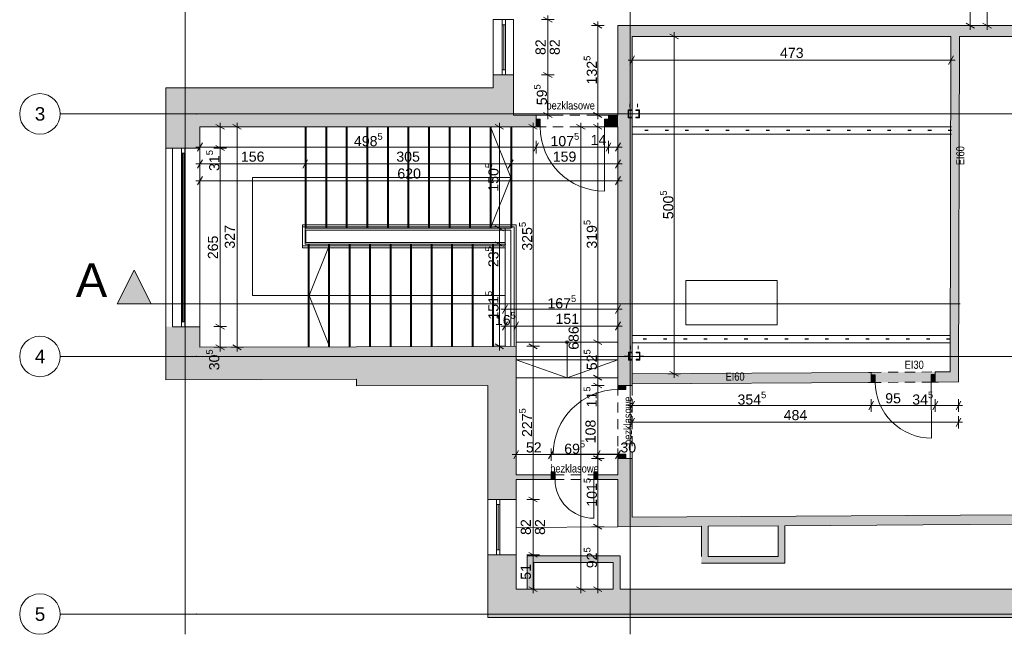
# Paper-space layout 'A-13 INWENTARYZACJA - PIĘTRO 10' of a CAD drawing. Header units: millimetres. Extents: x 0 to 420, y 0 to 297.
# Tile 3 of 6: x 77 to 223, y 123 to 214. Entities that reach past the tile are written whole.
import ezdxf
from ezdxf.xclip import XClip

# ---------------------------------------------------------------- set-up
doc = ezdxf.new("R2010")
doc.units = ezdxf.units.MM
doc.header["$MEASUREMENT"] = 0
doc.header["$XCLIPFRAME"] = 0
for name, pattern in [('ACAD_ISO03W100', [300, 120, -180]), ('DASHDOTX2', [1000, 500, -250, 0, -250]), ('DOT2', [3, 0.5, -2.5]), ('GESTRICHELT2', [93.75, 62.5, -31.25]), ('MP gęsta', [175, 125, -50]), ('Przer. długie kreski', [2.5, 1.5, -1])]:
    doc.linetypes.add(name, pattern=pattern)
for name, color, linetype, lineweight in [('0_Nr_pióra__2', 8, 'Continuous', 13), ('A_linie przekroju_Nr_pióra__1', 7, 'Continuous', 20), ('A_strop_Nr_pióra__1', 7, 'Continuous', 20), ('A_wymiary_Nr_pióra__1', 7, 'Continuous', 20), ('A_wymiary_Nr_pióra__2', 8, 'Continuous', 13), ('A_ściany_Nr_pióra__1', 7, 'Continuous', 20), ('Drzwi Archicad_Nr_pióra__1', 7, 'Continuous', 20)]:
    doc.layers.add(name, color=color, linetype=linetype, lineweight=lineweight)
for name, color, linetype, lineweight, true_color in [('A__balustrada_Nr_pióra__161', 7, 'Continuous', 5, 0x949494), ('A_linie_Nr_pióra__10', 7, 'Continuous', 13, 0x4b4b4b), ('A_osie_Nr_pióra__16', 7, 'Continuous', 5, 0x0f0f0f), ('A_osie_Nr_pióra__76', 7, 'Continuous', 5, 0x2d2d2d), ('A_pochwyt_Nr_pióra__161', 7, 'Continuous', 5, 0x949494), ('A_ppoż_Nr_pióra__8', 7, 'Continuous', 13, 0x4c4c4c), ('A_schody_Nr_pióra__10', 7, 'Continuous', 13, 0x4b4b4b), ('A_schody_Nr_pióra__4', 7, 'Continuous', 18, 0x4b4b4b), ('A_ściany_Nr_pióra__10', 7, 'Continuous', 13, 0x4b4b4b), ('A_ściany_Nr_pióra__19', 7, 'Continuous', 5, 0x191919), ('Okna Archicada_Nr_pióra__19', 7, 'Continuous', 5, 0x191919)]:
    doc.layers.add(name, color=color, linetype=linetype, lineweight=lineweight, true_color=true_color)
for name, color, linetype in [('A_linie przekroju', 7, 'Continuous'), ('A_podrys', 7, 'Continuous'), ('A_ppoż', 7, 'Continuous'), ('A_ściany', 7, 'Continuous'), ('Drzwi Archicad', 7, 'Continuous')]:
    doc.layers.add(name, color=color, linetype=linetype)
doc.styles.add('STYL_AUTOMATYCZNY_1', font='arial.ttf')
doc.styles.add('STYL_AUTOMATYCZNY_2', font='ARIALN.TTF')
doc.styles.add('STYL_AUTOMATYCZNY_4', font='arial.ttf')

# ---------------------------------------------------------------- blocks, each defined once
blk = doc.blocks.new('Rysunek_2_2', base_point=(-1541.92, -244.83))
at = {"linetype": 'Continuous', "lineweight": 0, "true_color": 0xa4a4a4}
for points in [[(167.59, 200.86), (167.04, 200.86), (167.04, 199.66), (167.59, 199.66), (167.59, 199.78), (167.12, 199.78), (167.12, 200.75), (167.59, 200.75)], [(168.18, 200.86), (168.18, 200.75), (168.65, 200.75), (168.65, 199.78), (168.18, 199.78), (168.18, 199.66), (168.73, 199.66), (168.73, 200.86)], [(167.67, 164.91), (167.12, 164.91), (167.12, 163.71), (167.67, 163.71), (167.67, 163.83), (167.2, 163.83), (167.2, 164.8), (167.67, 164.8)], [(168.26, 164.91), (168.26, 164.8), (168.73, 164.8), (168.73, 163.83), (168.26, 163.83), (168.26, 163.71), (168.81, 163.71), (168.81, 164.91)]]:
    blk.add_hatch(color=253, dxfattribs=at).paths.add_polyline_path(points)
at = {"layer": 'A_linie przekroju', "linetype": 'Continuous', "lineweight": 0, "true_color": 0x000000}
blk.add_hatch(color=18, dxfattribs=at).paths.add_polyline_path([(91.3, 172.08), (96.3, 172.08), (93.8, 177.08)])
at = {"layer": 'A_ppoż', "linetype": 'Continuous', "lineweight": 0, "true_color": 0x0b0b0b}
blk.add_hatch(color=28, dxfattribs=at).paths.add_polyline_path([(203.11, 161.89), (203.11, 160.39), (212.61, 160.45), (212.61, 161.95)])
at = {"layer": 'A_ściany', "linetype": 'Continuous', "lineweight": 0, "true_color": 0x000000}
for points in [[(329.51, 213.34), (165.55, 213.34), (167.65, 211.74), (329.51, 211.74)], [(165.55, 213.34), (165.55, 159.94), (167.65, 159.94), (167.65, 211.74)], [(216.05, 160.47), (216.19, 211.74), (214.94, 211.74), (214.8, 161.96)], [(147.06, 204.13), (150.06, 198.33), (150.06, 206.03), (147.06, 206.03)], [(103.55, 198.33), (150.06, 198.33), (147.06, 204.13), (98.5, 204.13)], [(98.5, 204.13), (98.5, 195.18), (103.55, 195.18), (103.55, 198.33)], [(150.06, 198.33), (153.41, 198.33), (153.41, 200.08), (150.06, 200.08)], [(164.15, 198.33), (165.55, 198.33), (165.55, 200.08), (164.15, 200.08)], [(98.5, 168.66), (98.5, 160.79), (103.55, 165.61), (103.55, 168.66)], [(126.76, 165.68), (103.55, 165.61), (98.5, 160.79), (126.77, 160.88)], [(150.45, 165.76), (126.76, 165.68), (126.77, 159.88), (146.25, 159.95)], [(146.25, 143.02), (150.45, 143.02), (150.45, 165.76), (146.25, 159.95)], [(167.66, 161.68), (167.67, 160.18), (203.11, 160.39), (203.1, 161.89)], [(214.8, 161.96), (212.6, 161.95), (212.61, 160.45), (216.05, 160.47)], [(165.55, 138.98), (167.65, 140.39), (167.65, 149.13), (165.55, 149.13)], [(150.45, 146.68), (150.45, 145.98), (155.63, 145.98), (155.63, 146.68)], [(162.57, 146.68), (162.57, 145.98), (165.55, 145.98), (165.55, 146.68)], [(224.46, 140.76), (167.65, 140.39), (165.55, 138.98), (224.47, 139.36)], [(178.93, 133.56), (178.93, 139.06), (177.93, 139.06), (177.93, 133.56)], [(190.32, 133.56), (190.32, 139.14), (189.32, 139.13), (189.32, 134.56)], [(146.25, 125.52), (150.45, 129.72), (150.45, 134.82), (146.25, 134.82)], [(153.06, 129.72), (153.06, 133.68), (152.06, 134.68), (152.06, 129.72)], [(153.06, 133.68), (164.86, 133.68), (165.86, 134.68), (152.06, 134.68)], [(164.86, 133.68), (164.86, 129.72), (165.86, 129.72), (165.86, 134.68)], [(190.32, 133.56), (189.32, 134.56), (178.93, 134.56), (178.93, 133.56)], [(365.22, 129.72), (150.45, 129.72), (146.25, 125.52), (368.42, 125.52)]]:
    blk.add_hatch(color=18, dxfattribs=at).paths.add_polyline_path(points)
at = {"layer": 'Drzwi Archicad', "linetype": 'Continuous', "lineweight": 0, "true_color": 0xfdfdfd}
for points in [[(153.41, 199.48), (153.41, 198.33), (154.01, 198.33), (154.01, 199.48)], [(164.15, 198.33), (164.15, 199.48), (163.55, 199.48), (163.55, 198.33)], [(203.1, 161.54), (203.11, 160.39), (203.71, 160.39), (203.7, 161.54)], [(212.61, 160.45), (212.6, 161.6), (212, 161.59), (212.01, 160.44)], [(166.7, 159.94), (165.55, 159.94), (165.55, 159.34), (166.7, 159.34)], [(165.55, 149.13), (166.7, 149.13), (166.7, 149.73), (165.55, 149.73)], [(155.63, 147.13), (155.63, 145.98), (156.23, 145.98), (156.23, 147.13)], [(162.57, 145.98), (162.57, 147.13), (161.97, 147.13), (161.97, 145.98)]]:
    blk.add_hatch(color=7, dxfattribs=at).paths.add_polyline_path(points)
at = {"layer": '0_Nr_pióra__2', "color": 8, "linetype": 'DOT2', "lineweight": 13}
for p, q in [((167.31, 201.76), (167.31, 198.76)), ((168.45, 201.76), (168.45, 198.76)), ((166.44, 200.26), (168.19, 200.26)), ((169.33, 200.26), (167.58, 200.26)), ((167.39, 165.81), (167.39, 162.81)), ((168.53, 165.81), (168.53, 162.81)), ((166.52, 164.31), (168.27, 164.31)), ((169.41, 164.31), (167.66, 164.31))]:
    blk.add_line(p, q, dxfattribs=at)
at = {"layer": '0_Nr_pióra__2', "color": 8, "linetype": 'Continuous', "lineweight": 13}
for p, q in [((167.04, 199.66), (167.04, 200.86)), ((167.04, 200.86), (167.59, 200.86)), ((167.59, 200.75), (167.12, 200.75)), ((167.12, 200.75), (167.12, 199.78)), ((167.59, 200.86), (167.59, 200.75)), ((168.18, 200.86), (168.18, 200.75)), ((168.73, 200.86), (168.18, 200.86)), ((168.18, 200.75), (168.65, 200.75)), ((168.65, 200.75), (168.65, 199.78)), ((168.73, 199.66), (168.73, 200.86)), ((167.59, 199.66), (167.04, 199.66)), ((167.12, 199.78), (167.59, 199.78)), ((167.59, 199.78), (167.59, 199.66)), ((168.65, 199.78), (168.18, 199.78)), ((168.18, 199.78), (168.18, 199.66)), ((168.18, 199.66), (168.73, 199.66)), ((167.12, 163.71), (167.12, 164.91)), ((167.12, 164.91), (167.67, 164.91)), ((167.67, 163.71), (167.12, 163.71)), ((167.67, 164.8), (167.2, 164.8)), ((167.2, 164.8), (167.2, 163.83)), ((167.2, 163.83), (167.67, 163.83)), ((167.67, 164.91), (167.67, 164.8)), ((167.67, 163.83), (167.67, 163.71)), ((168.26, 164.91), (168.26, 164.8)), ((168.81, 164.91), (168.26, 164.91)), ((168.26, 164.8), (168.73, 164.8)), ((168.73, 163.83), (168.26, 163.83)), ((168.26, 163.83), (168.26, 163.71)), ((168.26, 163.71), (168.81, 163.71)), ((168.73, 164.8), (168.73, 163.83)), ((168.81, 163.71), (168.81, 164.91))]:
    blk.add_line(p, q, dxfattribs=at)
at = {"layer": 'A__balustrada_Nr_pióra__161', "color": 252, "linetype": 'Continuous', "lineweight": 5, "true_color": 0x949494}
for p, q in [((118.75, 180.36), (118.75, 183.78)), ((118.75, 183.48), (150.15, 183.48)), ((119.25, 182.98), (149.65, 182.98)), ((119.25, 181.16), (119.25, 182.98)), ((149.65, 182.98), (149.65, 165.76)), ((150.15, 183.48), (150.15, 165.76)), ((119.25, 181.16), (148.81, 181.16)), ((118.75, 180.66), (148.81, 180.66))]:
    blk.add_line(p, q, dxfattribs=at)
at = {"layer": 'A_linie przekroju_Nr_pióra__1', "color": 7, "linetype": 'ACAD_ISO03W100', "lineweight": 20}
blk.add_line((96.3, 172.08), (373.42, 172.08), dxfattribs=at)
at = {"layer": 'A_linie przekroju_Nr_pióra__1', "color": 7, "linetype": 'Continuous', "lineweight": 20, "flags": 128}
blk.add_lwpolyline([(91.3, 172.08), (96.3, 172.08), (93.8, 177.08)], close=True, dxfattribs=at)
at = {"layer": 'A_linie_Nr_pióra__10', "color": 251, "linetype": 'MP gęsta', "lineweight": 13, "true_color": 0x4b4b4b}
for p, q in [((215.03, 198.35), (167.66, 198.35)), ((215.02, 197.25), (167.66, 197.25)), ((214.8, 167.38), (167.66, 167.38)), ((214.79, 166.28), (167.66, 166.28))]:
    blk.add_line(p, q, dxfattribs=at)
at = {"layer": 'A_linie_Nr_pióra__10', "color": 251, "linetype": 'DOT2', "lineweight": 13, "true_color": 0x4b4b4b}
for p, q in [((215.03, 197.83), (167.66, 197.83)), ((215.03, 197.78), (167.66, 197.78)), ((214.79, 166.86), (167.66, 166.86)), ((214.79, 166.8), (167.66, 166.8))]:
    blk.add_line(p, q, dxfattribs=at)
at = {"layer": 'A_linie_Nr_pióra__10', "color": 251, "linetype": 'Continuous', "lineweight": 13, "true_color": 0x4b4b4b}
blk.add_line((165.55, 138.98), (150.45, 138.88), dxfattribs=at)
at = {"layer": 'A_linie_Nr_pióra__10', "color": 251, "linetype": 'Continuous', "lineweight": 13, "true_color": 0x4b4b4b, "flags": 128}
blk.add_lwpolyline([(189.15, 175.51), (189.15, 168.96), (175.6, 168.96), (175.6, 175.51)], close=True, dxfattribs=at)
at = {"layer": 'A_osie_Nr_pióra__16', "color": 250, "linetype": 'DASHDOTX2', "lineweight": 5, "true_color": 0x0f0f0f}
for p, q in [((101.37, 247.13), (101.37, 123.02)), ((167.37, 247.13), (167.37, 123.02)), ((103.07, 200.25), (82.82, 200.25)), ((373.42, 200.25), (103.07, 200.25)), ((103.07, 200.25), (103.07, 200.25)), ((103.07, 164.25), (82.82, 164.25)), ((373.42, 164.25), (103.07, 164.25)), ((103.07, 164.25), (103.07, 164.25)), ((103.07, 126.02), (82.82, 126.02)), ((373.42, 126.02), (103.07, 126.02)), ((103.07, 126.02), (103.07, 126.02))]:
    blk.add_line(p, q, dxfattribs=at)
for p in [(103.07, 200.25), (103.07, 164.25), (103.07, 126.02)]:
    blk.add_point(p, dxfattribs=at)
at = {"layer": 'A_osie_Nr_pióra__76', "color": 250, "linetype": 'Continuous', "lineweight": 5, "true_color": 0x2d2d2d}
for centre in [(79.82, 200.25), (79.82, 164.25)]:
    blk.add_circle(centre, 3, dxfattribs=at)
for start, end in [(270, 180), (180, 270)]:
    blk.add_arc((79.82, 126.02), 3, start, end, dxfattribs=at)
at = {"layer": 'A_pochwyt_Nr_pióra__161', "color": 252, "linetype": 'Continuous', "lineweight": 5, "true_color": 0x949494}
for p, q in [((118.75, 183.78), (150.45, 183.78)), ((150.45, 183.78), (150.45, 165.76)), ((118.75, 180.36), (148.81, 180.36))]:
    blk.add_line(p, q, dxfattribs=at)
at = {"layer": 'A_schody_Nr_pióra__10', "color": 251, "linetype": 'GESTRICHELT2', "lineweight": 13, "true_color": 0x4b4b4b}
for p, q in [((119.3, 198.33), (119.3, 183.27)), ((122.35, 198.33), (122.35, 183.27)), ((125.4, 198.33), (125.4, 183.27)), ((128.45, 198.33), (128.45, 183.27)), ((131.5, 198.33), (131.5, 183.27)), ((134.55, 198.33), (134.55, 183.27)), ((137.6, 198.33), (137.6, 183.27)), ((140.65, 198.33), (140.65, 183.27)), ((143.7, 198.33), (143.7, 183.27)), ((146.75, 198.33), (146.75, 183.27)), ((149.8, 198.33), (149.8, 183.27)), ((119.6, 180.91), (119.6, 165.66)), ((122.64, 180.91), (122.64, 165.66)), ((125.68, 180.91), (125.68, 165.66)), ((128.72, 180.91), (128.72, 165.66)), ((131.76, 180.91), (131.76, 165.66)), ((134.8, 180.91), (134.8, 165.66)), ((137.84, 180.91), (137.84, 165.66)), ((140.88, 180.91), (140.88, 165.66)), ((143.92, 180.91), (143.92, 165.66)), ((146.96, 180.91), (146.96, 165.66))]:
    blk.add_line(p, q, dxfattribs=at)
at = {"layer": 'A_schody_Nr_pióra__4', "color": 251, "linetype": 'Continuous', "lineweight": 18, "true_color": 0x4b4b4b}
for p, q in [((119.15, 180.91), (119.15, 198.33)), ((122.2, 183.27), (122.2, 198.33)), ((125.25, 183.27), (125.25, 198.33)), ((128.3, 183.27), (128.3, 198.33)), ((131.35, 183.27), (131.35, 198.33)), ((134.4, 183.27), (134.4, 198.33)), ((137.45, 183.27), (137.45, 198.33)), ((140.5, 183.27), (140.5, 198.33)), ((143.55, 183.27), (143.55, 198.33)), ((146.6, 183.27), (146.6, 198.33)), ((146.64, 198.33), (149.65, 190.8)), ((149.65, 183.27), (149.65, 198.33)), ((111.35, 190.8), (149.65, 190.8)), ((111.35, 173.28), (111.35, 190.8)), ((146.64, 183.27), (149.65, 190.8)), ((119.15, 183.27), (149.65, 183.27)), ((119.15, 180.91), (148.81, 180.91)), ((119.75, 180.91), (119.75, 165.66)), ((122.76, 180.81), (119.75, 173.28)), ((122.79, 180.91), (122.79, 165.66)), ((125.83, 180.91), (125.83, 165.66)), ((128.87, 180.91), (128.87, 165.66)), ((131.91, 180.91), (131.91, 165.66)), ((134.95, 180.91), (134.95, 165.66)), ((137.99, 180.91), (137.99, 165.66)), ((141.03, 180.91), (141.03, 165.66)), ((144.07, 180.91), (144.07, 165.66)), ((147.11, 180.91), (147.11, 165.66)), ((148.78, 173.28), (111.35, 173.28)), ((122.76, 165.75), (119.75, 173.28)), ((150.45, 166.37), (165.55, 166.37)), ((150.45, 165.77), (150.45, 166.37)), ((158, 161.1), (158, 166.37)), ((150.45, 163.75), (165.55, 163.75)), ((150.45, 163.75), (158, 161.1)), ((158, 161.1), (165.55, 163.75)), ((150.45, 161.1), (165.55, 161.1))]:
    blk.add_line(p, q, dxfattribs=at)
blk.add_circle((158, 166.37), 0.206, dxfattribs=at)
at = {"layer": 'A_strop_Nr_pióra__1', "color": 7, "linetype": 'Continuous', "lineweight": 20}
blk.add_line((148.81, 183.27), (148.81, 165.76), dxfattribs=at)
at = {"layer": 'A_wymiary_Nr_pióra__1', "color": 7, "linetype": 'Continuous', "lineweight": 20}
for p, q in [((155.77, 213.87), (154.52, 214.59)), ((163.17, 212.98), (161.92, 213.7)), ((217.18, 213.7), (218.43, 212.98)), ((219.68, 213.7), (220.93, 212.98)), ((174.51, 211.38), (173.26, 212.1)), ((168.01, 208.85), (167.29, 207.6)), ((214.58, 207.6), (215.3, 208.85)), ((154.52, 206.39), (155.77, 205.67)), ((154.52, 200.44), (155.77, 199.72)), ((161.92, 200.44), (163.17, 199.72)), ((107.17, 197.97), (105.92, 198.69)), ((109.67, 197.97), (108.42, 198.69)), ((148.59, 197.97), (147.34, 198.69)), ((153.59, 197.97), (152.34, 198.69)), ((160.67, 197.97), (159.42, 198.69)), ((163.17, 197.97), (161.92, 198.69)), ((103.91, 195.95), (103.19, 194.7)), ((153.77, 195.95), (153.05, 194.7)), ((164.51, 195.95), (163.79, 194.7)), ((165.19, 194.7), (165.91, 195.95)), ((105.92, 195.54), (107.17, 194.82)), ((103.91, 193.45), (103.19, 192.2)), ((119.51, 193.45), (118.79, 192.2)), ((150.01, 193.45), (149.29, 192.2)), ((165.19, 192.2), (165.91, 193.45)), ((103.91, 190.95), (103.19, 189.7)), ((165.19, 189.7), (165.91, 190.95)), ((147.34, 183.63), (148.59, 182.91)), ((147.34, 181.27), (148.59, 180.55)), ((149.17, 171.89), (148.45, 170.64)), ((165.19, 170.64), (165.91, 171.89)), ((105.92, 169.04), (107.17, 168.32)), ((149.17, 169.39), (148.45, 168.14)), ((150.81, 169.39), (150.09, 168.14)), ((165.19, 168.14), (165.91, 169.39)), ((161.92, 166.73), (163.17, 166.01)), ((105.92, 165.97), (107.17, 165.25)), ((108.42, 165.97), (109.67, 165.25)), ((147.34, 166.12), (148.59, 165.4)), ((152.34, 166.12), (153.59, 165.4)), ((161.92, 161.46), (163.17, 160.74)), ((173.26, 162.04), (174.51, 161.32)), ((161.92, 160.3), (163.17, 159.58)), ((168.01, 157.6), (167.29, 156.35)), ((203.47, 157.6), (202.75, 156.35)), ((212.97, 157.6), (212.25, 156.35)), ((215.69, 156.35), (216.41, 157.6)), ((168.01, 155.1), (167.29, 153.85)), ((215.69, 153.85), (216.41, 155.1)), ((150.81, 150.3), (150.09, 149.05)), ((155.99, 150.3), (155.27, 149.05)), ((161.92, 149.49), (163.17, 148.77)), ((162.93, 150.3), (162.21, 149.05)), ((165.19, 149.05), (165.91, 150.3)), ((152.34, 143.38), (153.59, 142.66)), ((161.92, 139.34), (163.17, 138.62)), ((152.34, 135.18), (153.59, 134.46)), ((152.34, 130.08), (153.59, 129.36)), ((159.42, 130.08), (160.67, 129.36)), ((161.92, 130.08), (163.17, 129.36))]:
    blk.add_line(p, q, dxfattribs=at)
at = {"layer": 'A_wymiary_Nr_pióra__2', "color": 8, "linetype": 'Continuous', "lineweight": 13}
for p, q in [((220.3, 213.34), (220.3, 236.43)), ((217.8, 213.34), (217.8, 231.1)), ((155.14, 214.23), (155.14, 214.84)), ((156.08, 214.23), (154.2, 214.23)), ((155.14, 206.03), (155.14, 214.23)), ((163.49, 213.34), (161.61, 213.34)), ((162.55, 213.34), (162.55, 213.95)), ((162.55, 200.08), (162.55, 213.34)), ((218.74, 213.34), (216.87, 213.34)), ((217.8, 212.73), (217.8, 213.34)), ((221.24, 213.34), (219.37, 213.34)), ((220.3, 212.73), (220.3, 213.34)), ((173.88, 211.74), (173.88, 212.35)), ((174.82, 211.74), (172.95, 211.74)), ((173.88, 161.68), (173.88, 211.74)), ((167.65, 207.29), (167.65, 209.16)), ((214.94, 207.29), (214.94, 209.16)), ((167.04, 208.23), (167.65, 208.23)), ((167.65, 208.23), (214.94, 208.23)), ((214.94, 208.23), (215.55, 208.23)), ((156.08, 206.03), (154.2, 206.03)), ((155.14, 200.08), (155.14, 206.03)), ((156.08, 200.08), (154.2, 200.08)), ((155.14, 199.47), (155.14, 200.08)), ((163.49, 200.08), (161.61, 200.08)), ((162.55, 199.47), (162.55, 200.08)), ((106.55, 198.33), (106.55, 198.94)), ((109.05, 198.33), (109.05, 198.94)), ((147.96, 198.33), (147.96, 198.94)), ((152.96, 198.33), (152.96, 198.94)), ((160.05, 198.33), (160.05, 198.94)), ((162.55, 198.33), (162.55, 198.94)), ((107.49, 198.33), (105.61, 198.33)), ((106.55, 195.18), (106.55, 198.33)), ((109.99, 198.33), (108.11, 198.33)), ((109.05, 165.61), (109.05, 198.33)), ((148.9, 198.33), (147.03, 198.33)), ((147.96, 183.27), (147.96, 198.33)), ((153.9, 198.33), (152.03, 198.33)), ((152.96, 165.76), (152.96, 198.33)), ((160.99, 198.33), (159.11, 198.33)), ((160.05, 129.72), (160.05, 198.33)), ((163.49, 198.33), (161.61, 198.33)), ((162.55, 166.37), (162.55, 198.33)), ((103.55, 194.39), (103.55, 196.26)), ((153.41, 194.39), (153.41, 196.26)), ((164.15, 194.39), (164.15, 196.26)), ((165.55, 194.39), (165.55, 196.26)), ((102.94, 195.33), (103.55, 195.33)), ((103.55, 195.33), (153.41, 195.33)), ((107.49, 195.18), (105.61, 195.18)), ((106.55, 168.68), (106.55, 195.18)), ((153.41, 195.33), (164.15, 195.33)), ((164.15, 195.33), (165.55, 195.33)), ((165.55, 195.33), (166.16, 195.33)), ((102.94, 192.83), (103.55, 192.83)), ((103.55, 191.89), (103.55, 193.76)), ((103.55, 192.83), (119.15, 192.83)), ((119.15, 191.89), (119.15, 193.76)), ((119.15, 192.83), (149.65, 192.83)), ((149.65, 191.89), (149.65, 193.76)), ((149.65, 192.83), (165.55, 192.83)), ((165.55, 191.89), (165.55, 193.76)), ((165.55, 192.83), (166.16, 192.83)), ((102.94, 190.33), (103.55, 190.33)), ((103.55, 189.39), (103.55, 191.26)), ((103.55, 190.33), (165.55, 190.33)), ((165.55, 189.39), (165.55, 191.26)), ((165.55, 190.33), (166.16, 190.33)), ((148.9, 183.27), (147.03, 183.27)), ((147.96, 180.91), (147.96, 183.27)), ((148.9, 180.91), (147.03, 180.91)), ((147.96, 165.76), (147.96, 180.91)), ((148.2, 171.26), (148.81, 171.26)), ((148.81, 170.33), (148.81, 172.2)), ((148.81, 171.26), (165.55, 171.26)), ((165.55, 170.33), (165.55, 172.2)), ((165.55, 171.26), (166.16, 171.26)), ((148.81, 167.83), (148.81, 169.7)), ((150.45, 167.83), (150.45, 169.7)), ((165.55, 167.83), (165.55, 169.7)), ((107.49, 168.68), (105.61, 168.68)), ((106.55, 165.61), (106.55, 168.68)), ((148.2, 168.76), (148.81, 168.76)), ((148.81, 168.76), (150.45, 168.76)), ((150.45, 168.76), (165.55, 168.76)), ((165.55, 168.76), (166.16, 168.76)), ((107.49, 165.61), (105.61, 165.61)), ((106.55, 165), (106.55, 165.61)), ((109.99, 165.61), (108.11, 165.61)), ((109.05, 165), (109.05, 165.61)), ((148.9, 165.76), (147.03, 165.76)), ((147.96, 165.15), (147.96, 165.76)), ((153.9, 165.76), (152.03, 165.76)), ((152.96, 143.02), (152.96, 165.76)), ((163.49, 166.37), (161.61, 166.37)), ((162.55, 161.1), (162.55, 166.37)), ((163.49, 161.1), (161.61, 161.1)), ((162.55, 159.94), (162.55, 161.1)), ((174.82, 161.68), (172.95, 161.68)), ((173.88, 161.07), (173.88, 161.68)), ((163.49, 159.94), (161.61, 159.94)), ((162.55, 149.13), (162.55, 159.94)), ((167.65, 156.04), (167.65, 157.91)), ((203.11, 156.04), (203.11, 157.91)), ((212.61, 156.04), (212.61, 157.91)), ((216.05, 156.04), (216.05, 157.91)), ((167.04, 156.98), (167.65, 156.98)), ((167.65, 156.98), (203.11, 156.98)), ((203.11, 156.98), (212.61, 156.98)), ((212.61, 156.98), (216.05, 156.98)), ((216.05, 156.98), (216.66, 156.98)), ((167.65, 153.54), (167.65, 155.41)), ((216.05, 153.54), (216.05, 155.41)), ((167.04, 154.48), (167.65, 154.48)), ((167.65, 154.48), (216.05, 154.48)), ((216.05, 154.48), (216.66, 154.48)), ((150.45, 148.74), (150.45, 150.61)), ((155.63, 148.74), (155.63, 150.61)), ((162.57, 148.74), (162.57, 150.61)), ((165.55, 148.74), (165.55, 150.61)), ((149.84, 149.68), (150.45, 149.68)), ((150.45, 149.68), (155.63, 149.68)), ((155.63, 149.68), (162.57, 149.68)), ((163.49, 149.13), (161.61, 149.13)), ((162.55, 138.98), (162.55, 149.13)), ((162.57, 149.68), (165.55, 149.68)), ((165.55, 149.68), (166.16, 149.68)), ((153.9, 143.02), (152.03, 143.02)), ((152.96, 134.82), (152.96, 143.02)), ((163.49, 138.98), (161.61, 138.98)), ((162.55, 129.72), (162.55, 138.98)), ((153.9, 134.82), (152.03, 134.82)), ((152.96, 129.72), (152.96, 134.82)), ((153.9, 129.72), (152.03, 129.72)), ((152.96, 129.11), (152.96, 129.72)), ((160.99, 129.72), (159.11, 129.72)), ((160.05, 129.11), (160.05, 129.72)), ((163.49, 129.72), (161.61, 129.72)), ((162.55, 129.11), (162.55, 129.72))]:
    blk.add_line(p, q, dxfattribs=at)
at = {"layer": 'A_ściany_Nr_pióra__1', "color": 7, "linetype": 'Continuous', "lineweight": 20}
for p, q in [((150.06, 214.23), (147.06, 214.23)), ((150.06, 206.03), (147.06, 206.03)), ((153.41, 200.08), (153.04, 200.08)), ((153.41, 199.48), (153.41, 200.08)), ((164.15, 200.08), (164.52, 200.08)), ((164.15, 199.48), (164.15, 200.08)), ((153.41, 198.33), (153.41, 199.48)), ((164.15, 198.33), (164.15, 199.48)), ((153.41, 198.33), (152.94, 198.33)), ((164.15, 198.33), (164.62, 198.33)), ((98.5, 195.18), (98.5, 168.66)), ((99.5, 195.18), (99.5, 168.68)), ((103.55, 195.18), (103.55, 168.68)), ((99.5, 168.66), (103.55, 168.66)), ((203.1, 161.89), (202.73, 161.89)), ((203.1, 161.54), (203.1, 161.89)), ((203.11, 160.39), (203.1, 161.54)), ((212.6, 161.95), (212.97, 161.95)), ((212.6, 161.6), (212.6, 161.95)), ((212.61, 160.45), (212.6, 161.6)), ((165.55, 159.94), (165.55, 160.41)), ((165.55, 159.94), (166.7, 159.94)), ((166.7, 159.94), (167.65, 159.94)), ((167.65, 159.94), (167.65, 160.31)), ((203.11, 160.39), (202.64, 160.39)), ((212.61, 160.45), (213.08, 160.45)), ((165.55, 149.13), (165.55, 148.66)), ((165.55, 149.13), (166.7, 149.13)), ((166.7, 149.13), (167.65, 149.13)), ((167.65, 149.13), (167.65, 148.76)), ((155.63, 146.68), (155.26, 146.68)), ((155.63, 145.98), (155.63, 146.68)), ((162.57, 146.68), (162.94, 146.68)), ((162.57, 145.98), (162.57, 146.68)), ((155.63, 145.98), (155.16, 145.98)), ((162.57, 145.98), (163.04, 145.98)), ((150.45, 143.02), (146.25, 143.02)), ((150.45, 134.82), (146.25, 134.82))]:
    blk.add_line(p, q, dxfattribs=at)
at = {"layer": 'A_ściany_Nr_pióra__1', "color": 7, "linetype": 'Continuous', "lineweight": 20, "flags": 128}
for points in [[(329.51, 213.34), (165.55, 213.34)], [(165.55, 213.34), (165.55, 200.08)], [(167.65, 211.74), (214.94, 211.74)], [(167.65, 159.94), (167.65, 211.74)], [(214.94, 211.74), (214.8, 161.96)], [(216.05, 160.47), (216.19, 211.74)], [(216.19, 211.74), (328.64, 211.74)], [(147.06, 206.03), (147.06, 204.13)], [(150.06, 200.08), (150.06, 206.03)], [(147.06, 204.13), (98.5, 204.13)], [(98.5, 204.13), (98.5, 195.18)], [(153.41, 200.08), (150.06, 200.08)], [(165.55, 200.08), (164.15, 200.08)], [(103.55, 198.33), (150.06, 198.33)], [(103.55, 195.18), (103.55, 198.33)], [(150.06, 198.33), (153.41, 198.33)], [(164.15, 198.33), (165.55, 198.33)], [(165.55, 198.33), (165.55, 159.94)], [(98.5, 195.18), (99.5, 195.18)], [(103.55, 195.18), (99.5, 195.18)], [(98.5, 168.66), (98.5, 160.79)], [(103.55, 165.61), (103.55, 168.66)], [(126.76, 165.68), (103.55, 165.61)], [(150.45, 165.76), (126.76, 165.68)], [(150.45, 146.68), (150.45, 165.76)], [(98.5, 160.79), (126.77, 160.88)], [(126.77, 160.88), (126.77, 159.88)], [(203.1, 161.89), (167.66, 161.68)], [(167.66, 161.68), (167.67, 160.18)], [(214.8, 161.96), (212.6, 161.95)], [(126.77, 159.88), (146.25, 159.95)], [(146.25, 159.95), (146.25, 143.02)], [(167.67, 160.18), (203.11, 160.39)], [(212.61, 160.45), (216.05, 160.47)], [(165.55, 149.13), (165.55, 146.68)], [(167.65, 140.39), (167.65, 149.13)], [(155.63, 146.68), (150.45, 146.68)], [(165.55, 146.68), (162.57, 146.68)], [(150.45, 145.98), (155.63, 145.98)], [(150.45, 143.02), (150.45, 145.98)], [(162.57, 145.98), (165.55, 145.98)], [(165.55, 145.98), (165.55, 138.98)], [(224.46, 140.76), (167.65, 140.39)], [(165.55, 138.98), (177.93, 139.06)], [(177.93, 139.06), (177.93, 134.56)], [(178.93, 139.06), (189.32, 139.13)], [(178.93, 134.56), (178.93, 139.06)], [(189.32, 139.13), (189.32, 134.56)], [(190.32, 139.14), (224.47, 139.36)], [(190.32, 133.56), (190.32, 139.14)], [(146.25, 134.82), (146.25, 125.52)], [(150.45, 129.72), (150.45, 134.82)], [(152.06, 134.68), (152.06, 129.72)], [(165.86, 134.68), (152.06, 134.68)], [(165.86, 129.72), (165.86, 134.68)], [(189.32, 134.56), (178.93, 134.56)], [(153.06, 129.72), (153.06, 133.68)], [(153.06, 133.68), (164.86, 133.68)], [(164.86, 133.68), (164.86, 129.72)], [(177.93, 133.56), (178.93, 133.56)], [(178.93, 133.56), (190.32, 133.56)], [(152.06, 129.72), (150.45, 129.72)], [(164.86, 129.72), (153.06, 129.72)], [(365.22, 129.72), (165.86, 129.72)], [(146.25, 125.52), (368.42, 125.52)]]:
    blk.add_lwpolyline(points, dxfattribs=at)
at = {"layer": 'A_ściany_Nr_pióra__10', "color": 251, "linetype": 'Przer. długie kreski', "lineweight": 13, "true_color": 0x4b4b4b}
for p, q in [((153.41, 200.08), (164.15, 200.08)), ((153.41, 198.33), (164.15, 198.33)), ((203.11, 161.89), (212.61, 161.95)), ((165.55, 159.94), (165.55, 149.13)), ((167.65, 159.94), (167.65, 149.13)), ((203.11, 160.39), (212.61, 160.45)), ((162.57, 146.68), (155.63, 146.68)), ((162.57, 145.98), (155.63, 145.98))]:
    blk.add_line(p, q, dxfattribs=at)
at = {"layer": 'A_ściany_Nr_pióra__19', "color": 250, "linetype": 'Continuous', "lineweight": 5, "true_color": 0x191919}
for p, q in [((147.06, 214.23), (147.06, 206.03)), ((150.06, 206.03), (150.06, 214.23)), ((146.25, 143.02), (146.25, 134.82)), ((150.45, 134.82), (150.45, 143.02))]:
    blk.add_line(p, q, dxfattribs=at)
at = {"layer": 'Drzwi Archicad_Nr_pióra__1', "color": 7, "linetype": 'Continuous', "lineweight": 20}
for p, q in [((153.41, 200.08), (153.04, 200.08)), ((153.41, 200.08), (153.04, 200.08)), ((153.41, 199.48), (153.41, 200.08)), ((153.41, 199.48), (153.41, 200.08)), ((164.15, 199.48), (164.15, 200.08)), ((164.15, 199.48), (164.15, 200.08)), ((164.15, 200.08), (164.52, 200.08)), ((164.15, 200.08), (164.52, 200.08)), ((153.41, 199.48), (154.01, 199.48)), ((153.41, 198.33), (153.41, 199.48)), ((153.41, 198.33), (153.41, 199.48)), ((153.41, 198.33), (153.41, 199.48)), ((154.01, 199.48), (154.01, 198.33)), ((163.55, 198.33), (163.55, 199.48)), ((163.55, 199.48), (164.15, 199.48)), ((164.15, 199.48), (164.15, 198.33)), ((164.15, 198.33), (164.15, 199.48)), ((164.15, 198.33), (164.15, 199.48)), ((153.41, 198.33), (152.94, 198.33)), ((153.41, 198.33), (152.94, 198.33)), ((154.01, 198.33), (153.41, 198.33)), ((164.15, 198.33), (163.55, 198.33)), ((163.55, 198.33), (163.55, 188.79)), ((164.15, 198.33), (164.62, 198.33)), ((164.15, 198.33), (164.62, 198.33)), ((203.1, 161.89), (202.73, 161.89)), ((203.1, 161.89), (202.73, 161.89)), ((203.1, 161.54), (203.1, 161.89)), ((203.1, 161.54), (203.1, 161.89)), ((203.1, 161.54), (203.7, 161.54)), ((203.11, 160.39), (203.1, 161.54)), ((203.11, 160.39), (203.1, 161.54)), ((203.11, 160.39), (203.1, 161.54)), ((203.7, 161.54), (203.71, 160.39)), ((212, 161.59), (212.6, 161.6)), ((212.01, 160.44), (212, 161.59)), ((212.6, 161.6), (212.6, 161.95)), ((212.6, 161.6), (212.6, 161.95)), ((212.6, 161.95), (212.97, 161.95)), ((212.6, 161.95), (212.97, 161.95)), ((212.6, 161.6), (212.61, 160.45)), ((212.61, 160.45), (212.6, 161.6)), ((212.61, 160.45), (212.6, 161.6)), ((165.55, 159.94), (165.55, 160.41)), ((165.55, 159.94), (165.55, 160.41)), ((165.55, 159.34), (165.55, 159.94)), ((165.55, 159.94), (166.7, 159.94)), ((165.55, 159.94), (166.7, 159.94)), ((165.55, 159.94), (166.7, 159.94)), ((166.7, 159.34), (165.55, 159.34)), ((166.7, 159.94), (166.7, 159.34)), ((166.7, 159.94), (167.65, 159.94)), ((166.7, 159.94), (167.65, 159.94)), ((167.65, 159.94), (167.65, 160.31)), ((167.65, 159.94), (167.65, 160.31)), ((203.11, 160.39), (202.64, 160.39)), ((203.11, 160.39), (202.64, 160.39)), ((203.71, 160.39), (203.11, 160.39)), ((212.61, 160.45), (212.01, 160.44)), ((212.01, 160.44), (212.06, 152.14)), ((212.61, 160.45), (213.08, 160.45)), ((212.61, 160.45), (213.08, 160.45)), ((165.55, 149.73), (155.94, 149.73)), ((165.55, 149.13), (165.55, 149.73)), ((165.55, 149.73), (166.7, 149.73)), ((166.7, 149.13), (165.55, 149.13)), ((165.55, 149.13), (166.7, 149.13)), ((165.55, 149.13), (166.7, 149.13)), ((165.55, 149.13), (165.55, 148.66)), ((165.55, 149.13), (165.55, 148.66)), ((166.7, 149.73), (166.7, 149.13)), ((166.7, 149.13), (167.65, 149.13)), ((166.7, 149.13), (167.65, 149.13)), ((167.65, 149.13), (167.65, 148.76)), ((167.65, 149.13), (167.65, 148.76)), ((155.63, 146.68), (155.26, 146.68)), ((155.63, 146.68), (155.26, 146.68)), ((155.63, 147.13), (156.23, 147.13)), ((155.63, 145.98), (155.63, 147.13)), ((155.63, 145.98), (155.63, 146.68)), ((155.63, 145.98), (155.63, 146.68)), ((156.23, 147.13), (156.23, 145.98)), ((161.97, 145.98), (161.97, 147.13)), ((161.97, 147.13), (162.57, 147.13)), ((162.57, 147.13), (162.57, 145.98)), ((162.57, 145.98), (162.57, 146.68)), ((162.57, 145.98), (162.57, 146.68)), ((162.57, 146.68), (162.94, 146.68)), ((162.57, 146.68), (162.94, 146.68)), ((155.63, 145.98), (155.16, 145.98)), ((155.63, 145.98), (155.16, 145.98)), ((156.23, 145.98), (155.63, 145.98)), ((162.57, 145.98), (161.97, 145.98)), ((161.97, 145.98), (161.97, 140.24)), ((162.57, 145.98), (163.04, 145.98)), ((162.57, 145.98), (163.04, 145.98))]:
    blk.add_line(p, q, dxfattribs=at)
for centre, radius, start, end in [((163.55, 198.33), 9.54, 180, 270), ((165.55, 149.73), 9.61, 90, 180), ((212.01, 160.44), 8.3, 180.3397, 270.3397), ((161.97, 145.98), 5.74, 180, 270)]:
    blk.add_arc(centre, radius, start, end, dxfattribs=at)
at = {"layer": 'Okna Archicada_Nr_pióra__19', "color": 250, "linetype": 'Continuous', "lineweight": 5, "true_color": 0x191919}
for p, q in [((148.36, 206.03), (148.36, 214.23)), ((148.36, 214.23), (148.86, 214.23)), ((148.86, 213.48), (148.36, 213.48)), ((148.61, 213.48), (148.61, 206.78)), ((148.86, 214.23), (148.86, 206.03)), ((148.86, 206.78), (148.36, 206.78)), ((148.86, 206.03), (148.36, 206.03)), ((100.8, 168.66), (100.8, 195.18)), ((100.8, 194.43), (101.3, 194.43)), ((100.95, 169.41), (100.95, 194.43)), ((101.15, 169.41), (101.15, 194.43)), ((101.3, 168.66), (101.3, 195.18)), ((100.8, 169.41), (101.3, 169.41)), ((147.55, 134.82), (147.55, 143.02)), ((147.55, 143.02), (148.05, 143.02)), ((148.05, 142.27), (147.55, 142.27)), ((147.8, 142.27), (147.8, 135.57)), ((148.05, 143.02), (148.05, 134.82)), ((148.05, 135.57), (147.55, 135.57)), ((148.05, 134.82), (147.55, 134.82))]:
    blk.add_line(p, q, dxfattribs=at)
at = {"layer": 'A_linie przekroju_Nr_pióra__1', "color": 7, "linetype": 'Continuous', "lineweight": 20, "insert": (89.8, 173.08), "char_height": 5, "attachment_point": 9, "style": 'STYL_AUTOMATYCZNY_1'}
blk.add_mtext('\\A1;{\\pqr;\\pt0;\\fArial|b0|i0|c238|p0;\\W1.000000;A}', dxfattribs=at)
at = {"layer": 'A_osie_Nr_pióra__76', "color": 250, "linetype": 'Continuous', "lineweight": 5, "true_color": 0x2d2d2d, "char_height": 2, "attachment_point": 1, "style": 'STYL_AUTOMATYCZNY_1'}
for s, insert in [('\\A1;{\\pql;\\pt0;\\fArial|b0|i0|c238|p0;\\W1.000000;3}', (79.06, 201.25)), ('\\A1;{\\pql;\\pt0;\\fArial|b0|i0|c238|p0;\\W1.000000;4}', (79.06, 165.25)), ('\\A1;{\\pql;\\pt0;\\fArial|b0|i0|c238|p0;\\W1.000000;5}', (79.06, 127.02))]:
    blk.add_mtext(s, dxfattribs=dict(at, insert=insert))
at = {"layer": 'A_ppoż_Nr_pióra__8', "color": 251, "linetype": 'Continuous', "lineweight": 13, "true_color": 0x4c4c4c, "char_height": 1.2, "attachment_point": 5, "style": 'STYL_AUTOMATYCZNY_2'}
for s, insert in [('\\A1;{\\pqc;\\fArial Narrow|b0|i0|c238|p0;\\W1.000000;bezklasowe}', (158.54, 201.49)), ('\\A1;{\\pqc;\\fArial Narrow|b0|i0|c238|p0;\\W1.000000;EI30}', (209.49, 163.01)), ('\\A1;{\\pqc;\\fArial Narrow|b0|i0|c238|p0;\\W1.000000;EI60}', (182.92, 161.26)), ('\\A1;{\\pqc;\\fArial Narrow|b0|i0|c238|p0;\\W1.000000;bezklasowe}', (159.1, 147.62))]:
    blk.add_mtext(s, dxfattribs=dict(at, insert=insert))
at = {"layer": 'A_ppoż_Nr_pióra__8', "color": 251, "linetype": 'Continuous', "lineweight": 13, "true_color": 0x4c4c4c, "char_height": 1.2, "attachment_point": 5, "rotation": 90, "style": 'STYL_AUTOMATYCZNY_2'}
for s, insert in [('\\A1;{\\pqc;\\fArial Narrow|b0|i0|c238|p0;\\W1.000000;EI60}', (216.33, 194.04)), ('\\A1;{\\pqc;\\fArial Narrow|b0|i0|c238|p0;\\W1.000000;bezklasowe}', (167.02, 154.71))]:
    blk.add_mtext(s, dxfattribs=dict(at, insert=insert))
at = {"layer": 'A_wymiary_Nr_pióra__1', "color": 7, "linetype": 'Continuous', "lineweight": 20, "char_height": 1.5, "attachment_point": 7, "rotation": 90, "style": 'STYL_AUTOMATYCZNY_1'}
for s, insert in [('\\A1;{\\pql;\\fArial|b0|i0|c238|p0;\\W1.000000;132\\fArial|b0|i0|c238|p0;\\W1.000000;\\A1{\\H.66x;\\S5^  ;}}', (162.86, 204.62)), ('\\A1;{\\pql;\\fArial|b0|i0|c238|p0;\\W1.000000;59\\fArial|b0|i0|c238|p0;\\W1.000000;\\A1{\\H.66x;\\S5^  ;}}', (155.45, 201.53)), ('\\A1;{\\pql;\\fArial|b0|i0|c238|p0;\\W1.000000;31\\fArial|b0|i0|c238|p0;\\W1.000000;\\A1{\\H.66x;\\S5^  ;}}', (106.86, 191.78)), ('\\A1;{\\pql;\\fArial|b0|i0|c238|p0;\\W1.000000;150\\fArial|b0|i0|c238|p0;\\W1.000000;\\A1{\\H.66x;\\S5^  ;}}', (148.27, 188.7)), ('\\A1;{\\pql;\\fArial|b0|i0|c238|p0;\\W1.000000;500\\fArial|b0|i0|c238|p0;\\W1.000000;\\A1{\\H.66x;\\S5^  ;}}', (174.19, 184.62)), ('\\A1;{\\pql;\\fArial|b0|i0|c238|p0;\\W1.000000;325\\fArial|b0|i0|c238|p0;\\W1.000000;\\A1{\\H.66x;\\S5^  ;}}', (153.27, 179.95)), ('\\A1;{\\pql;\\fArial|b0|i0|c238|p0;\\W1.000000;319\\fArial|b0|i0|c238|p0;\\W1.000000;\\A1{\\H.66x;\\S5^  ;}}', (162.86, 180.25)), ('\\A1;{\\pql;\\fArial|b0|i0|c238|p0;\\W1.000000;23\\fArial|b0|i0|c238|p0;\\W1.000000;\\A1{\\H.66x;\\S5^  ;}}', (148.27, 177.5)), ('\\A1;{\\pql;\\fArial|b0|i0|c238|p0;\\W1.000000;151\\fArial|b0|i0|c238|p0;\\W1.000000;\\A1{\\H.66x;\\S5^  ;}}', (148.27, 169.72)), ('\\A1;{\\pql;\\fArial|b0|i0|c238|p0;\\W1.000000;30\\fArial|b0|i0|c238|p0;\\W1.000000;\\A1{\\H.66x;\\S5^  ;}}', (106.86, 162.2)), ('\\A1;{\\pql;\\fArial|b0|i0|c238|p0;\\W1.000000;52\\fArial|b0|i0|c238|p0;\\W1.000000;\\A1{\\H.66x;\\S5^  ;}}', (162.86, 162.21)), ('\\A1;{\\pql;\\fArial|b0|i0|c238|p0;\\W1.000000;11\\fArial|b0|i0|c238|p0;\\W1.000000;\\A1{\\H.66x;\\S5^  ;}}', (162.85, 156.69)), ('\\A1;{\\pql;\\fArial|b0|i0|c238|p0;\\W1.000000;227\\fArial|b0|i0|c238|p0;\\W1.000000;\\A1{\\H.66x;\\S5^  ;}}', (153.26, 152.3)), ('\\A1;{\\pql;\\fArial|b0|i0|c238|p0;\\W1.000000;101\\fArial|b0|i0|c238|p0;\\W1.000000;\\A1{\\H.66x;\\S5^  ;}}', (162.86, 141.96)), ('\\A1;{\\pql;\\fArial|b0|i0|c238|p0;\\W1.000000;92\\fArial|b0|i0|c238|p0;\\W1.000000;\\A1{\\H.66x;\\S5^  ;}}', (162.86, 132.83))]:
    blk.add_mtext(s, dxfattribs=dict(at, insert=insert))
at = {"layer": 'A_wymiary_Nr_pióra__1', "color": 7, "linetype": 'Continuous', "lineweight": 20, "char_height": 1.5, "attachment_point": 7, "rotation": 90, "style": 'STYL_AUTOMATYCZNY_4'}
for s, insert, width in [('\\A1;{\\pql;\\fArial|b0|i0|c238|p0;\\W1.000000;82}', (154.84, 208.98), 2.2882), ('\\A1;{\\pql;\\fArial|b0|i0|c238|p0;\\W1.000000;82}', (156.94, 208.98), 2.2882), ('\\A1;{\\pql;\\fArial|b0|i0|c238|p0;\\W1.000000;327}', (108.75, 180.25), 3.4323), ('\\A1;{\\pql;\\fArial|b0|i0|c238|p0;\\W1.000000;265}', (106.25, 178.69), 3.4323), ('\\A1;{\\pql;\\fArial|b0|i0|c238|p0;\\W1.000000;686}', (159.75, 165.24), 3.4323), ('\\A1;{\\pql;\\fArial|b0|i0|c238|p0;\\W1.000000;108}', (162.25, 151.37), 3.4323), ('\\A1;{\\pql;\\fArial|b0|i0|c238|p0;\\W1.000000;82}', (152.66, 137.77), 2.2882), ('\\A1;{\\pql;\\fArial|b0|i0|c238|p0;\\W1.000000;82}', (154.76, 137.77), 2.2882), ('\\A1;{\\pql;\\fArial|b0|i0|c238|p0;\\W1.000000;51}', (152.66, 131.12), 2.2882)]:
    blk.add_mtext(s, dxfattribs=dict(at, insert=insert, width=width))
at = {"layer": 'A_wymiary_Nr_pióra__1', "color": 7, "linetype": 'Continuous', "lineweight": 20, "char_height": 1.5, "attachment_point": 7, "style": 'STYL_AUTOMATYCZNY_4'}
for s, insert, width in [('\\A1;{\\pql;\\fArial|b0|i0|c238|p0;\\W1.000000;473}', (189.58, 208.53), 3.4323), ('\\A1;{\\pql;\\fArial|b0|i0|c238|p0;\\W1.000000;14}', (161.5, 195.63), 2.2882), ('\\A1;{\\pql;\\fArial|b0|i0|c238|p0;\\W1.000000;156}', (109.63, 193.13), 3.4323), ('\\A1;{\\pql;\\fArial|b0|i0|c238|p0;\\W1.000000;305}', (132.68, 193.13), 3.4323), ('\\A1;{\\pql;\\fArial|b0|i0|c238|p0;\\W1.000000;159}', (155.88, 193.13), 3.4323), ('\\A1;{\\pql;\\fArial|b0|i0|c238|p0;\\W1.000000;620}', (132.83, 190.63), 3.4323), ('\\A1;{\\pql;\\fArial|b0|i0|c238|p0;\\W1.000000;151}', (156.28, 169.06), 3.4323), ('\\A1;{\\pql;\\fArial|b0|i0|c238|p0;\\W1.000000;95}', (205.19, 157.28), 2.2882), ('\\A1;{\\pql;\\fArial|b0|i0|c238|p0;\\W1.000000;484}', (190.13, 154.78), 3.4323), ('\\A1;{\\pql;\\fArial|b0|i0|c238|p0;\\W1.000000;52}', (151.9, 149.98), 2.2882), ('\\A1;{\\pql;\\fArial|b0|i0|c238|p0;\\W1.000000;30}', (165.91, 149.98), 2.2882)]:
    blk.add_mtext(s, dxfattribs=dict(at, insert=insert, width=width))
at = {"layer": 'A_wymiary_Nr_pióra__1', "color": 7, "linetype": 'Continuous', "lineweight": 20, "char_height": 1.5, "attachment_point": 7, "style": 'STYL_AUTOMATYCZNY_1'}
for s, insert in [('\\A1;{\\pql;\\fArial|b0|i0|c238|p0;\\W1.000000;498\\fArial|b0|i0|c238|p0;\\W1.000000;\\A1{\\H.66x;\\S5^  ;}}', (126.39, 195.02)), ('\\A1;{\\pql;\\fArial|b0|i0|c238|p0;\\W1.000000;107\\fArial|b0|i0|c238|p0;\\W1.000000;\\A1{\\H.66x;\\S5^  ;}}', (155.54, 195.02)), ('\\A1;{\\pql;\\fArial|b0|i0|c238|p0;\\W1.000000;167\\fArial|b0|i0|c238|p0;\\W1.000000;\\A1{\\H.66x;\\S5^  ;}}', (155.09, 170.96)), ('\\A1;{\\pql;\\fArial|b0|i0|c238|p0;\\W1.000000;16\\fArial|b0|i0|c238|p0;\\W1.000000;\\A1{\\H.66x;\\S5^  ;}}', (147.3, 168.46)), ('\\A1;{\\pql;\\fArial|b0|i0|c238|p0;\\W1.000000;354\\fArial|b0|i0|c238|p0;\\W1.000000;\\A1{\\H.66x;\\S5^  ;}}', (183.28, 156.67)), ('\\A1;{\\pql;\\fArial|b0|i0|c238|p0;\\W1.000000;34\\fArial|b0|i0|c238|p0;\\W1.000000;\\A1{\\H.66x;\\S5^  ;}}', (209.2, 156.67)), ('\\A1;{\\pql;\\fArial|b0|i0|c238|p0;\\W1.000000;69\\fArial|b0|i0|c238|p0;\\W1.000000;\\A1{\\H.66x;\\S5^  ;}}', (157.58, 149.37))]:
    blk.add_mtext(s, dxfattribs=dict(at, insert=insert))

psp = doc.layouts.new('A-13 INWENTARYZACJA - PIĘTRO 10')

# ---------------------------------------------------------------- block references
at = {"layer": 'A_podrys', "color": 37, "linetype": 'Continuous', "lineweight": 5, "true_color": 0x656532}
ref = psp.add_blockref('Rysunek_2_2', (-1541.92, -244.83), dxfattribs=at)
XClip(ref).set_block_clipping_path([(76.8190210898, 123.0184807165), (373.4197673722, 247.12694589)])

doc.saveas('drawing.dxf')
